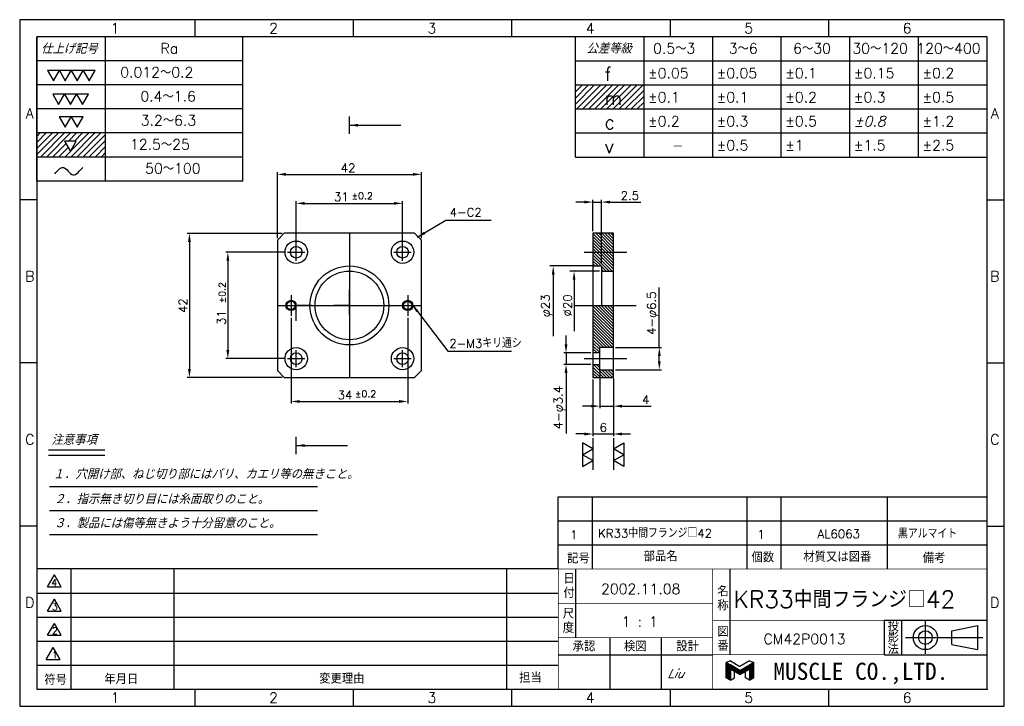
# Model space of a CAD drawing. Extents: x -109 to 595, y -21 to 266.
# Tile 6 of 6: x 308 to 595, y -20 to 180. Entities that reach past the tile are written whole.
import ezdxf
from ezdxf.enums import TextEntityAlignment as Align
from ezdxf.lldxf.tags import DXFTag

# ---------------------------------------------------------------- set-up
doc = ezdxf.new("R2010")
doc.units = 0
doc.header["$MEASUREMENT"] = 0
for name, color, linetype in [('1', 7, 'Continuous'), ('Center', 1, 'CENTER'), ('Dims', 6, 'Continuous'), ('Object', 7, 'Continuous')]:
    doc.layers.add(name, color=color, linetype=linetype)
doc.styles.add('Roman', font='scripts.shx', dxfattribs={"oblique": 10, "bigfont": 'bigfont.shx'})
doc.styles.get("Standard").update_dxf_attribs({"font": 'simplex.shx', "bigfont": 'BIGFONT.shx'})
tags = doc.linetypes.add('CENTER', pattern=[17.5, 13, -1.5, 1.5, -1.5]).pattern_tags.tags
tags[10:11] = [DXFTag(74, 4), DXFTag(75, 0), DXFTag(340, '0'), DXFTag(46, 1.0), DXFTag(50, 0.0), DXFTag(44, 0.0), DXFTag(45, 0.0)]
tags[8:9] = [DXFTag(74, 4), DXFTag(75, 0), DXFTag(340, '0'), DXFTag(46, 1.0), DXFTag(50, 0.0), DXFTag(44, 0.0), DXFTag(45, 0.0)]
tags[6:7] = [DXFTag(74, 4), DXFTag(75, 0), DXFTag(340, '0'), DXFTag(46, 1.0), DXFTag(50, 0.0), DXFTag(44, 0.0), DXFTag(45, 0.0)]
tags[4:5] = [DXFTag(74, 4), DXFTag(75, 0), DXFTag(340, '0'), DXFTag(46, 1.0), DXFTag(50, 0.0), DXFTag(44, 0.0), DXFTag(45, 0.0)]
tags = doc.linetypes.add('HIDDEN', pattern=[9.525, 6.35, -3.175]).pattern_tags.tags
tags[6:7] = [DXFTag(74, 4), DXFTag(75, 0), DXFTag(340, '0'), DXFTag(46, 1.0), DXFTag(50, 0.0), DXFTag(44, 0.0), DXFTag(45, 0.0)]
tags[4:5] = [DXFTag(74, 4), DXFTag(75, 0), DXFTag(340, '0'), DXFTag(46, 1.0), DXFTag(50, 0.0), DXFTag(44, 0.0), DXFTag(45, 0.0)]
doc.dimstyles.get("Standard").update_dxf_attribs({"dimtxt": 2.5, "dimasz": 2.5, "dimexe": 0.625, "dimexo": 0.625, "dimtad": 1, "dimdec": 3, "dimdsep": 46, "dimtxsty": 'Standard', "dimcen": 2.5, "dimazin": 2, "dimtfac": 1, "dimtdec": 3, "dimtmove": 0, "dimatfit": 3, "dimfxl": 1, "dimtolj": 1, "dimtzin": 0, "dimarcsym": 0})

# ---------------------------------------------------------------- blocks, each defined once
blk = doc.blocks.new('*D70')
at = {"layer": 'Defpoints', "color": 0}
for p in [(477.74, 126.78), (475.24, 117.68), (477.74, 108.18)]:
    blk.add_point(p, dxfattribs=at)
at = {"layer": 'Dims', "color": 0, "lineweight": -2}
for p, q in [((472.74, 126.78), (470.24, 126.78)), ((475.24, 118.31), (475.24, 127.41)), ((475.24, 126.78), (477.74, 126.78)), ((477.74, 108.81), (477.74, 127.41)), ((480.24, 126.78), (489.23, 126.78))]:
    blk.add_line(p, q, dxfattribs=at)
at = {"layer": 'Dims', "color": 0}
for points in [[(472.74, 127.2), (472.74, 126.37), (475.24, 126.78)], [(480.24, 127.2), (480.24, 126.37), (477.74, 126.78)]]:
    blk.add_solid(points, dxfattribs=at)
at = {"layer": 'Dims', "color": 0, "insert": (485.99, 128.66), "char_height": 2.5, "attachment_point": 5}
blk.add_mtext('\\A1;2.5', dxfattribs=at)
blk = doc.blocks.new('*D71')
at = {"layer": 'Defpoints', "color": 0}
for p in [(419.76, 126.42), (388.76, 112.18), (419.76, 112.18)]:
    blk.add_point(p, dxfattribs=at)
at = {"layer": 'Dims', "color": 0, "lineweight": -2}
for p, q in [((388.76, 112.81), (388.76, 127.04)), ((391.26, 126.42), (417.26, 126.42)), ((419.76, 112.81), (419.76, 127.04))]:
    blk.add_line(p, q, dxfattribs=at)
at = {"layer": 'Dims', "color": 0}
for points in [[(391.26, 126.83), (391.26, 126), (388.76, 126.42)], [(417.26, 126.83), (417.26, 126), (419.76, 126.42)]]:
    blk.add_solid(points, dxfattribs=at)
at = {"layer": 'Dims', "color": 0, "insert": (401.91, 128.29), "char_height": 2.5, "attachment_point": 5}
blk.add_mtext('\\A1;31', dxfattribs=at)
blk = doc.blocks.new('*D72')
at = {"layer": 'Defpoints', "color": 0}
for p in [(425.26, 134.86), (383.26, 115.68), (425.26, 115.68)]:
    blk.add_point(p, dxfattribs=at)
at = {"layer": 'Dims', "color": 0, "lineweight": -2}
for p, q in [((383.26, 116.31), (383.26, 135.49)), ((425.26, 116.31), (425.26, 135.49)), ((385.76, 134.86), (422.76, 134.86))]:
    blk.add_line(p, q, dxfattribs=at)
at = {"layer": 'Dims', "color": 0}
for points in [[(385.76, 135.28), (385.76, 134.45), (383.26, 134.86)], [(422.76, 135.28), (422.76, 134.45), (425.26, 134.86)]]:
    blk.add_solid(points, dxfattribs=at)
at = {"layer": 'Dims', "color": 0, "insert": (403.9, 136.74), "char_height": 2.5, "attachment_point": 5}
blk.add_mtext('\\A1;42', dxfattribs=at)
blk = doc.blocks.new('*D73')
at = {"layer": 'Defpoints', "color": 0}
for p in [(386.26, 112.18), (368.83, 81.18), (386.26, 81.18)]:
    blk.add_point(p, dxfattribs=at)
at = {"layer": 'Dims', "color": 0, "lineweight": -2}
for p, q in [((385.63, 112.18), (368.21, 112.18)), ((368.83, 109.68), (368.83, 83.68)), ((385.63, 81.18), (368.21, 81.18))]:
    blk.add_line(p, q, dxfattribs=at)
at = {"layer": 'Dims', "color": 0}
for points in [[(368.41, 109.68), (369.25, 109.68), (368.83, 112.18)], [(368.41, 83.68), (369.25, 83.68), (368.83, 81.18)]]:
    blk.add_solid(points, dxfattribs=at)
at = {"layer": 'Dims', "color": 0, "insert": (366.96, 93.13), "char_height": 2.5, "attachment_point": 5, "rotation": 90}
blk.add_mtext('\\A1;31', dxfattribs=at)
blk = doc.blocks.new('*D74')
at = {"layer": 'Defpoints', "color": 0}
for p in [(385.26, 117.68), (357.63, 75.68), (385.26, 75.68)]:
    blk.add_point(p, dxfattribs=at)
at = {"layer": 'Dims', "color": 0, "lineweight": -2}
for p, q in [((384.63, 117.68), (357.01, 117.68)), ((357.63, 115.18), (357.63, 78.18)), ((384.63, 75.68), (357.01, 75.68))]:
    blk.add_line(p, q, dxfattribs=at)
at = {"layer": 'Dims', "color": 0}
for points in [[(357.22, 115.18), (358.05, 115.18), (357.63, 117.68)], [(357.22, 78.18), (358.05, 78.18), (357.63, 75.68)]]:
    blk.add_solid(points, dxfattribs=at)
at = {"layer": 'Dims', "color": 0, "insert": (355.76, 96.62), "char_height": 2.5, "attachment_point": 5, "rotation": 90}
blk.add_mtext('\\A1;42', dxfattribs=at)
blk = doc.blocks.new('A$C76C73055')
at = {"layer": '1', "linetype": 'Continuous'}
for p, q in [((1.5, 7.02), (0, 6.39)), ((0, 0.87), (0, 6.39)), ((0, 6.39), (1.5, 5.52)), ((0, 6.19), (0.34, 6.19)), ((0, 5.99), (0.68, 5.99)), ((0, 5.79), (1.03, 5.79)), ((0, 5.59), (1.37, 5.59)), ((0, 5.39), (1.72, 5.39)), ((0, 5.19), (2.07, 5.19)), ((0, 4.99), (2.41, 4.99)), ((0, 4.79), (2.76, 4.79)), ((0, 4.59), (3.11, 4.59)), ((0, 4.39), (3.45, 4.39)), ((0, 4.19), (3.8, 4.19)), ((0, 3.99), (1.5, 3.99)), ((0, 3.79), (1.5, 3.79)), ((0, 3.59), (1.5, 3.59)), ((1.5, 7.02), (5, 5)), ((5, 3.5), (1.5, 5.52)), ((1.5, 4.02), (1.5, 0)), ((5, 2), (1.5, 4.02)), ((1.55, 3.99), (4.15, 3.99)), ((1.89, 3.79), (4.49, 3.79)), ((2.24, 3.59), (4.84, 3.59)), ((8.5, 7.02), (5, 5)), ((5, 3.5), (8.5, 5.52)), ((5, 2), (8.5, 4.02)), ((5.16, 3.59), (7.76, 3.59)), ((5.51, 3.79), (8.1, 3.79)), ((5.85, 3.99), (8.45, 3.99)), ((6.2, 4.19), (10, 4.19)), ((6.55, 4.39), (10, 4.39)), ((6.89, 4.59), (10, 4.59)), ((7.24, 4.79), (10, 4.79)), ((7.59, 4.99), (10, 4.99)), ((7.93, 5.19), (10, 5.19)), ((8.28, 5.39), (10, 5.39)), ((8.5, 7.02), (10, 6.39)), ((10, 6.39), (8.5, 5.52)), ((8.5, 4.02), (8.5, 0)), ((8.5, 3.99), (10, 3.99)), ((8.5, 3.79), (10, 3.79)), ((8.5, 3.59), (10, 3.59)), ((8.62, 5.59), (10, 5.59)), ((8.97, 5.79), (10, 5.79)), ((9.32, 5.99), (10, 5.99)), ((9.66, 6.19), (10, 6.19)), ((10, 0.87), (10, 6.39)), ((0, 3.39), (1.5, 3.39)), ((0, 3.19), (1.5, 3.19)), ((0, 2.99), (1.5, 2.99)), ((0, 2.79), (1.5, 2.79)), ((0, 2.59), (1.5, 2.59)), ((0, 2.39), (1.5, 2.39)), ((0, 2.19), (1.5, 2.19)), ((0, 1.99), (1.5, 1.99)), ((0, 1.79), (1.5, 1.79)), ((0, 1.59), (1.5, 1.59)), ((0, 1.39), (1.5, 1.39)), ((0, 1.19), (1.5, 1.19)), ((0, 0.99), (1.5, 0.99)), ((1.5, 0), (0, 0.87)), ((0.13, 0.79), (1.5, 0.79)), ((0.47, 0.59), (1.5, 0.59)), ((0.82, 0.39), (1.5, 0.39)), ((1.17, 0.19), (1.5, 0.19)), ((1.5, 0), (3, 0.87)), ((2.59, 3.39), (7.41, 3.39)), ((2.93, 3.19), (7.07, 3.19)), ((3, 0.87), (3, 3.16)), ((3.28, 2.99), (6.72, 2.99)), ((3.63, 2.79), (6.37, 2.79)), ((3.97, 2.59), (6.03, 2.59)), ((4.32, 2.39), (5.68, 2.39)), ((4.67, 2.19), (5.33, 2.19)), ((7, 0.87), (7, 3.16)), ((8.5, 0), (7, 0.87)), ((8.5, 3.39), (10, 3.39)), ((8.5, 3.19), (10, 3.19)), ((8.5, 2.99), (10, 2.99)), ((8.5, 2.79), (10, 2.79)), ((8.5, 2.59), (10, 2.59)), ((8.5, 2.39), (10, 2.39)), ((8.5, 2.19), (10, 2.19)), ((8.5, 1.99), (10, 1.99)), ((8.5, 1.79), (10, 1.79)), ((8.5, 1.59), (10, 1.59)), ((8.5, 1.39), (10, 1.39)), ((8.5, 1.19), (10, 1.19)), ((8.5, 0.99), (10, 0.99)), ((8.5, 0), (10, 0.87)), ((8.5, 0.79), (9.87, 0.79)), ((8.5, 0.59), (9.53, 0.59)), ((8.5, 0.39), (9.18, 0.39)), ((8.5, 0.19), (8.83, 0.19))]:
    blk.add_line(p, q, dxfattribs=at)
blk = doc.blocks.new('*D75')
at = {"layer": 'Defpoints', "color": 0}
for p in [(475.24, 82.88), (467.41, 79.48), (475.24, 79.48)]:
    blk.add_point(p, dxfattribs=at)
at = {"layer": 'Dims', "color": 0, "lineweight": -2}
for p, q in [((467.41, 85.38), (467.41, 87.88)), ((474.62, 82.88), (466.79, 82.88)), ((467.41, 82.88), (467.41, 79.48)), ((474.62, 79.48), (466.79, 79.48)), ((467.41, 76.98), (467.41, 59.4))]:
    blk.add_line(p, q, dxfattribs=at)
at = {"layer": 'Dims', "color": 0}
for points in [[(466.99, 85.38), (467.83, 85.38), (467.41, 82.88)], [(466.99, 76.98), (467.83, 76.98), (467.41, 79.48)]]:
    blk.add_solid(points, dxfattribs=at)
at = {"layer": 'Dims', "color": 0, "insert": (465.54, 66.94), "char_height": 2.5, "attachment_point": 5, "rotation": 90}
blk.add_mtext('\\A1;4-φ3.4', dxfattribs=at)
blk = doc.blocks.new('*D76')
at = {"layer": 'Defpoints', "color": 0}
for p in [(481.24, 84.43), (481.24, 77.93), (494.6, 77.93)]:
    blk.add_point(p, dxfattribs=at)
at = {"layer": 'Dims', "color": 0, "lineweight": -2}
for p, q in [((494.6, 84.43), (494.6, 101.9)), ((481.87, 84.43), (495.23, 84.43)), ((494.6, 80.43), (494.6, 81.93)), ((481.87, 77.93), (495.23, 77.93))]:
    blk.add_line(p, q, dxfattribs=at)
at = {"layer": 'Dims', "color": 0}
for points in [[(494.19, 81.93), (495.02, 81.93), (494.6, 84.43)], [(494.19, 80.43), (495.02, 80.43), (494.6, 77.93)]]:
    blk.add_solid(points, dxfattribs=at)
at = {"layer": 'Dims', "color": 0, "insert": (492.73, 94.42), "char_height": 2.5, "attachment_point": 5, "rotation": 90}
blk.add_mtext('\\A1;4-φ6.5', dxfattribs=at)
blk = doc.blocks.new('*D77')
at = {"layer": 'Defpoints', "color": 0}
for p in [(475.24, 75.68), (481.24, 76.04), (481.24, 59.23)]:
    blk.add_point(p, dxfattribs=at)
at = {"layer": 'Dims', "color": 0, "lineweight": -2}
for p, q in [((475.24, 75.06), (475.24, 58.61)), ((481.24, 75.42), (481.24, 58.61)), ((472.74, 59.23), (470.24, 59.23)), ((475.24, 59.23), (481.24, 59.23)), ((483.74, 59.23), (486.24, 59.23))]:
    blk.add_line(p, q, dxfattribs=at)
at = {"layer": 'Dims', "color": 0}
for points in [[(472.74, 59.65), (472.74, 58.81), (475.24, 59.23)], [(483.74, 59.65), (483.74, 58.81), (481.24, 59.23)]]:
    blk.add_solid(points, dxfattribs=at)
at = {"layer": 'Dims', "color": 0, "insert": (478.24, 61.11), "char_height": 2.5, "attachment_point": 5}
blk.add_mtext('\\A1;6', dxfattribs=at)
blk = doc.blocks.new('*D78')
at = {"layer": 'Defpoints', "color": 0}
for p in [(477.24, 78.18), (481.24, 76.04), (477.24, 67.34)]:
    blk.add_point(p, dxfattribs=at)
at = {"layer": 'Dims', "color": 0, "lineweight": -2}
for p, q in [((477.24, 77.56), (477.24, 66.72)), ((481.24, 75.42), (481.24, 66.72)), ((474.74, 67.34), (472.24, 67.34)), ((477.24, 67.34), (481.24, 67.34)), ((483.74, 67.34), (492.2, 67.34))]:
    blk.add_line(p, q, dxfattribs=at)
at = {"layer": 'Dims', "color": 0}
for points in [[(474.74, 67.76), (474.74, 66.92), (477.24, 67.34)], [(483.74, 67.76), (483.74, 66.92), (481.24, 67.34)]]:
    blk.add_solid(points, dxfattribs=at)
at = {"layer": 'Dims', "color": 0, "insert": (490.68, 69.22), "char_height": 2.5, "attachment_point": 5}
blk.add_mtext('\\A1;4', dxfattribs=at)
blk = doc.blocks.new('*D79')
at = {"layer": 'Defpoints', "color": 0}
for p in [(387.26, 93.66), (421.26, 93.66), (421.26, 68.71)]:
    blk.add_point(p, dxfattribs=at)
at = {"layer": 'Dims', "color": 0, "lineweight": -2}
for p, q in [((387.26, 93.04), (387.26, 68.08)), ((421.26, 93.04), (421.26, 68.08)), ((389.76, 68.71), (418.76, 68.71))]:
    blk.add_line(p, q, dxfattribs=at)
at = {"layer": 'Dims', "color": 0}
for points in [[(389.76, 69.12), (389.76, 68.29), (387.26, 68.71)], [(418.76, 69.12), (418.76, 68.29), (421.26, 68.71)]]:
    blk.add_solid(points, dxfattribs=at)
at = {"layer": 'Dims', "color": 0, "insert": (402.97, 70.58), "char_height": 2.5, "attachment_point": 5}
blk.add_mtext('\\A1;34', dxfattribs=at)

msp = doc.modelspace()

# ---------------------------------------------------------------- hatches: boundary and pattern name
at = {"layer": 'Object'}
h = msp.add_hatch(dxfattribs=at)
h.set_pattern_fill('ANSI31', color=256, scale=10, style=0)
h.set_pattern_definition([(45, (-294.2931, -11.6156), (-0.8838835, 0.8838835), [])])
h.paths.add_polyline_path([(470.1562, 160.9113), (470.1562, 153.9113), (490.1562, 153.9113), (490.1562, 160.9113)])
h.paths.add_polyline_path([(477.9473, 154.4023), (483.4711, 154.4023), (483.4711, 158.4023), (477.9473, 158.4023)], flags=24)
h = msp.add_hatch(dxfattribs=at)
h.set_pattern_fill('ANSI31', color=256, scale=10, style=0)
h.set_pattern_definition([(45, (251.3151, 241.4222), (-0.883883, 0.883883), [])])
h.paths.add_polyline_path([(333.1562, 139.9113), (333.1562, 146.9113), (313.1562, 146.9113), (313.1562, 139.9113)])
h.paths.add_polyline_path([(324.6625, 144.5525), (322.9305, 141.5525), (321.1984, 144.5525)], flags=16)
h = msp.add_hatch(dxfattribs=at)
h.set_pattern_fill('ANSI31', color=256, scale=5, style=0)
h.set_pattern_definition([(315, (353.76465, 157.7977), (-0.4419417, -0.4419417), [])])
h.paths.add_polyline_path([(481.2442, 77.9331), (481.2442, 75.6831), (475.2442, 75.6831), (475.2442, 79.4331), (477.2442, 79.4331), (477.2442, 77.9331)])
h.paths.add_polyline_path([(475.2442, 96.6831), (481.2442, 96.6831), (481.2442, 84.4331), (477.2442, 84.4331), (477.2442, 82.9331), (475.2442, 82.9331)])
h.paths.add_polyline_path([(477.7442, 108.1831), (475.2442, 108.1831), (475.2442, 112.1831), (481.2442, 112.1831), (481.2442, 106.6831), (477.7442, 106.6831)])
h.paths.add_polyline_path([(475.2442, 112.1831), (475.2442, 117.6831), (481.2442, 117.6831), (481.2442, 112.1831)])

# ---------------------------------------------------------------- linework, layer by layer
at = {"layer": 'Center'}
for p, q in [((404.2585, 117.6831), (404.2585, 75.6831)), ((386.2585, 112.1831), (391.2585, 112.1831)), ((388.7585, 109.6831), (388.7585, 114.6831)), ((417.2585, 112.1831), (422.2585, 112.1831)), ((419.7585, 109.6831), (419.7585, 114.6831)), ((472.6764, 112.1831), (485.1348, 112.1831)), ((387.2582, 99.7035), (387.2582, 93.6634)), ((421.2584, 99.7035), (421.2584, 93.6634)), ((383.2585, 96.6831), (425.2585, 96.6831)), ((404.2585, 94.1831), (404.2585, 96.6831)), ((469.7521, 96.6831), (487.8455, 96.6831)), ((388.7585, 78.6831), (388.7585, 83.6831)), ((419.7585, 78.6831), (419.7585, 83.6831)), ((386.2585, 81.1831), (391.2585, 81.1831)), ((417.2585, 81.1831), (422.2585, 81.1831)), ((472.6764, 81.1831), (485.1348, 81.1831)), ((572.15, -4.8387), (572.15, 4.6613))]:
    msp.add_line(p, q, dxfattribs=at)
at = {"layer": 'Center', "ltscale": 0.5}
msp.add_line((566.4, -0.0887), (588.8658, -0.0887), dxfattribs=at)
at = {"layer": 'Dims'}
for p, q in [((475.2442, 108.1831), (462.6718, 108.1831)), ((477.1192, 106.6831), (468.5021, 106.6831)), ((463.6718, 105.6831), (463.6718, 87.6831)), ((469.7521, 104.1831), (469.7521, 89.1831)), ((475.2442, 57.9814), (475.2442, 48.7544)), ((481.2442, 57.9814), (481.2442, 48.7544))]:
    msp.add_line(p, q, dxfattribs=at)
msp.add_lwpolyline([(308.1562, -20.0887), (595.1562, -20.0887), (595.1562, 179.9113), (308.1562, 179.9113)], close=True, dxfattribs=at)
at = {"layer": 'Dims', "linetype": 'HIDDEN', "ltscale": 2}
msp.add_circle((388.7585, 112.1831), 3.25, dxfattribs=at)
at = {"layer": 'Dims', "linetype": 'HIDDEN'}
for centre, radius in [((419.7585, 112.1831), 3.25), ((387.2582, 96.6834), 1.5), ((421.2584, 96.6834), 1.5), ((388.7585, 81.1831), 3.25), ((419.7585, 81.1831), 3.25)]:
    msp.add_circle(centre, radius, dxfattribs=at)
at = {"layer": 'Dims'}
for points in [[(463.2552, 105.6831), (464.0885, 105.6831), (463.6718, 108.1831)], [(469.3355, 104.1831), (470.1688, 104.1831), (469.7521, 106.6831)]]:
    msp.add_solid(points, dxfattribs=at)
at = {"layer": 'Object'}
for p, q in [((359.3222, 174.9113), (359.3222, 179.9113)), ((405.4882, 174.9113), (405.4882, 179.9113)), ((451.6562, 174.9113), (451.6562, 179.9113)), ((497.8202, 174.9113), (497.8202, 179.9113)), ((543.9862, 174.9113), (543.9862, 179.9113)), ((313.1562, 132.9113), (313.1562, 174.9113)), ((333.1562, 132.9113), (333.1562, 174.9113)), ((373.1562, 132.9113), (373.1562, 174.9113)), ((470.1562, 139.9113), (470.1562, 174.9113)), ((490.1562, 139.9113), (490.1562, 174.9113)), ((510.1562, 139.9113), (510.1562, 174.9113)), ((530.1562, 139.9113), (530.1562, 174.9113)), ((550.1562, 139.9113), (550.1562, 174.9113)), ((570.1562, 139.9113), (570.1562, 174.9113)), ((590.1562, 139.9113), (590.1562, 174.9113)), ((373.1562, 167.9113), (313.1562, 167.9113)), ((470.1562, 167.9113), (590.1562, 167.9113)), ((373.1562, 160.9113), (313.1562, 160.9113)), ((470.1562, 160.9113), (590.1562, 160.9113)), ((373.1562, 153.9113), (313.1562, 153.9113)), ((470.1562, 153.9113), (590.1562, 153.9113)), ((404.2585, 146.6707), (404.2585, 151.6707)), ((373.1562, 146.9113), (313.1562, 146.9113)), ((470.1562, 146.9113), (590.1562, 146.9113)), ((373.1562, 139.9113), (313.1562, 139.9113)), ((470.1562, 139.9113), (590.1562, 139.9113)), ((373.1562, 132.9113), (313.1562, 132.9113)), ((313.1562, 127.4113), (308.1562, 127.4113)), ((590.1562, 127.4113), (595.1562, 127.4113)), ((475.2442, 117.6831), (475.2442, 75.6831)), ((481.2442, 117.6831), (475.2442, 117.6831)), ((481.2442, 75.6831), (481.2442, 117.6831)), ((475.2442, 108.1831), (477.7442, 108.1831)), ((477.7442, 108.1831), (477.7442, 96.6831)), ((477.7442, 106.6831), (481.2442, 106.6831)), ((404.2585, 96.6831), (404.2585, 101.1831)), ((388.7585, 92.1831), (388.7585, 96.6831)), ((393.2585, 96.6831), (388.7585, 96.6831)), ((404.2585, 96.6831), (399.7585, 96.6831)), ((477.2442, 77.9331), (477.2442, 84.4331)), ((481.2442, 84.4331), (477.2442, 84.4331)), ((475.2442, 82.9331), (477.2442, 82.9331)), ((313.1562, 79.9113), (308.1562, 79.9113)), ((475.2442, 79.4331), (477.2442, 79.4331)), ((477.2442, 77.9331), (481.2442, 77.9331)), ((590.1562, 79.9113), (595.1562, 79.9113)), ((475.2442, 75.6831), (481.2442, 75.6831)), ((388.7585, 53.3718), (388.7585, 58.3718)), ((313.1562, 32.4113), (308.1562, 32.4113)), ((590.1562, 32.4113), (595.1562, 32.4113)), ((316.2676, 14.7436), (318.2676, 18.2077)), ((320.2676, 14.7436), (318.2676, 18.2077)), ((316.2676, 14.7436), (320.2676, 14.7436)), ((316.2676, 7.6052), (318.2676, 11.0693)), ((320.2676, 7.6052), (318.2676, 11.0693)), ((316.2676, 7.6052), (320.2676, 7.6052)), ((316.2676, 0.5839), (318.2676, 4.048)), ((320.2676, 0.5839), (318.2676, 4.048)), ((316.2676, 0.5839), (320.2676, 0.5839)), ((315.9163, -6.4375), (317.9163, -2.9734)), ((319.9163, -6.4375), (317.9163, -2.9734)), ((315.9163, -6.4375), (319.9163, -6.4375)), ((359.3222, -20.0887), (359.3222, -15.0887)), ((405.4882, -20.0887), (405.4882, -15.0887)), ((451.6562, -20.0887), (451.6562, -15.0887)), ((497.8202, -20.0887), (497.8202, -15.0887)), ((543.9862, -20.0887), (543.9862, -15.0887))]:
    msp.add_line(p, q, dxfattribs=at)
at = {"layer": 'Object', "ltscale": 2}
for p, q in [((316.536, 54.5938), (332.926, 54.5938)), ((316.536, 53.0938), (332.926, 53.0938)), ((316.8287, 43.9464), (394.9741, 43.9464)), ((316.8287, 36.9302), (394.9741, 36.9302)), ((316.8287, 29.9139), (394.9741, 29.9139))]:
    msp.add_line(p, q, dxfattribs=at)
at = {"layer": 'Object', "ltscale": 10}
for p, q in [((465.1562, 19.9113), (465.1562, 40.9113)), ((465.1562, 40.9113), (590.1562, 40.9113)), ((475.1562, 19.9113), (475.1562, 40.9113)), ((520.1562, 19.9113), (520.1562, 40.9113)), ((530.1562, 19.9113), (530.1562, 40.9113)), ((561.1562, 19.9113), (561.1562, 40.9113)), ((465.1562, 33.9113), (590.1562, 33.9113)), ((465.1562, 26.9113), (590.1562, 26.9113)), ((465.1562, 19.9113), (313.1562, 19.9113)), ((323.1562, -15.0887), (323.1562, 19.9113)), ((353.1562, -15.0887), (353.1562, 19.9113)), ((450.1562, -15.0887), (450.1562, 19.9113)), ((470.1562, 19.9113), (470.1562, -0.0887)), ((515.1562, 19.9113), (515.1562, -5.0887)), ((313.1562, 12.9113), (465.1562, 12.9113)), ((313.1562, 5.9113), (465.1562, 5.9113)), ((560.1562, 4.9113), (560.1562, -5.0887)), ((565.1562, 4.9113), (565.1562, -5.0887)), ((313.1562, -1.0887), (465.1562, -1.0887)), ((480.1562, -0.0887), (480.1562, -15.0887)), ((495.1562, -0.0887), (495.1562, -15.0887)), ((465.1562, -5.0887), (510.1562, -5.0887)), ((313.1562, -8.0887), (465.1562, -8.0887))]:
    msp.add_line(p, q, dxfattribs=at)
at = {"layer": 'Object', "ltscale": 0.5}
for p, q in [((579.8896, 1.9113), (587.3896, 3.4113)), ((587.3896, 3.4113), (587.3896, -3.5887)), ((579.8896, -2.0887), (579.8896, 1.9113)), ((579.8896, -2.0887), (587.3896, -3.5887))]:
    msp.add_line(p, q, dxfattribs=at)
at = {"layer": 'Object'}
for points in [[(313.1562, -15.0887), (590.1562, -15.0887), (590.1562, 174.9113), (313.1562, 174.9113)], [(317.9847, 162.1033), (319.7168, 165.1033), (316.2527, 165.1033)], [(321.4488, 162.1033), (323.1809, 165.1033), (319.7168, 165.1033)], [(324.9129, 162.1033), (326.645, 165.1033), (323.1809, 165.1033)], [(328.377, 162.1033), (330.1091, 165.1033), (326.645, 165.1033)], [(319.5062, 155.1784), (321.2382, 158.1784), (317.7741, 158.1784)], [(322.9703, 155.1784), (324.7023, 158.1784), (321.2382, 158.1784)], [(326.4344, 155.1784), (328.1664, 158.1784), (324.7023, 158.1784)], [(321.4311, 148.6022), (323.1631, 151.6022), (319.699, 151.6022)], [(324.8952, 148.6022), (326.6272, 151.6022), (323.1631, 151.6022)], [(322.9305, 141.5525), (324.6625, 144.5525), (321.1984, 144.5525)], [(475.2442, 54.9395), (472.2442, 56.6716), (472.2442, 53.2075)], [(481.2442, 54.9395), (484.2442, 56.6716), (484.2442, 53.2075)], [(475.2442, 51.4754), (472.2442, 53.2075), (472.2442, 49.7434)], [(481.2442, 51.4754), (484.2442, 53.2075), (484.2442, 49.7434)]]:
    msp.add_lwpolyline(points, close=True, dxfattribs=at)
at = {"layer": 'Object', "linetype": 'Continuous'}
msp.add_lwpolyline([(383.2585, 115.6831), (383.2585, 77.6831), (385.2585, 75.6831), (423.2585, 75.6831), (425.2585, 77.6831), (425.2585, 115.6831), (423.2585, 117.6831), (385.2585, 117.6831)], close=True, dxfattribs=at)
at = {"layer": 'Object', "ltscale": 10, "const_width": 0.2}
for points in [[(590.1562, 19.9113), (465.1562, 19.9113), (465.1562, -15.0887)], [(510.1562, 19.9113), (510.1562, -15.0887)], [(465.1562, 9.9113), (510.1562, 9.9113)], [(510.1562, 4.9113), (590.1562, 4.9113)], [(465.1562, -0.0887), (510.1562, -0.0887)], [(510.1562, -5.0887), (590.1562, -5.0887)]]:
    msp.add_lwpolyline(points, dxfattribs=at)
at = {"layer": 'Object', "ltscale": 10}
msp.add_lwpolyline([(560.1562, -5.0887), (590.1562, -5.0887), (590.1562, 4.9113), (560.1562, 4.9113)], close=True, dxfattribs=at)
at = {"layer": 'Object'}
for centre, radius in [((388.7585, 112.1831), 1.7), ((419.7585, 112.1831), 1.7), ((404.2585, 96.6831), 11.5), ((404.2585, 96.6831), 10), ((387.2582, 96.6834), 1.2), ((421.2584, 96.6834), 1.2), ((388.7585, 81.1831), 1.7), ((419.7585, 81.1831), 1.7)]:
    msp.add_circle(centre, radius, dxfattribs=at)
at = {"layer": 'Object', "ltscale": 0.5}
for radius in [3.5, 2]:
    msp.add_circle((572.15, -0.0887), radius, dxfattribs=at)
at = {"layer": 'Object'}
msp.add_open_spline([(318.3949, 135.0492), (319.0721, 135.8303), (321.1247, 138.3737), (323.6275, 132.9692), (325.6999, 136.0673), (326.5949, 136.8904)], degree=3, knots=[0, 0, 0, 0, 3.10128456, 6.65491313, 10.30267742, 10.30267742, 10.30267742, 10.30267742], dxfattribs=at)
msp.add_point((590.1562, -15.0887), dxfattribs=at)

# ---------------------------------------------------------------- block references
at = {"layer": 'Object', "ltscale": 10, "xscale": 0.7999999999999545, "yscale": 0.8000000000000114, "zscale": 0.8}
msp.add_blockref('A$C76C73055', (514.1014, -12.4515), dxfattribs=at)

# ---------------------------------------------------------------- texts
at = {"layer": 'Dims'}
for s, height, p in [('%%p0.2', 2, (404.9157, 127.5992)), ('2-M3キリ通シ', 2.5, (433.3641, 84.3646)), ('%%p0.2', 2, (405.8983, 69.9222))]:
    msp.add_text(s, height=height, dxfattribs=at).set_placement(p)
msp.add_text('%%p0.2', height=2, rotation=90, dxfattribs=at).set_placement((368.1715, 97.303))
at = {"layer": 'Dims', "insert": (433.5001, 125.0618), "char_height": 2.5, "attachment_point": 1}
msp.add_mtext('4-C2', dxfattribs=at)
at = {"layer": 'Dims', "char_height": 2.5, "attachment_point": 5, "rotation": 90}
for s, insert in [('\\A1;φ23', (461.7968, 96.5557)), ('\\A1;%%C20', (467.8771, 96.6831))]:
    msp.add_mtext(s, dxfattribs=dict(at, insert=insert))
at = {"layer": 'Object'}
for s, p in [('1', (335.9778, 175.9113)), ('2', (382.1438, 175.9113)), ('3', (428.3118, 175.9113)), ('4', (474.4758, 175.9113)), ('5', (520.6418, 175.9113)), ('6', (566.8118, 175.9113)), ('A', (311.1033, 151.1613)), ('A', (592.395, 151.1613)), ('B', (311.1033, 103.6613)), ('B', (592.395, 103.6613)), ('C', (311.1033, 56.1613)), ('C', (592.395, 56.1613)), ('D', (311.1033, 8.6613)), ('D', (592.395, 8.6613)), ('1', (335.9778, -19.0887)), ('2', (382.1438, -19.0887)), ('3', (428.3118, -19.0887)), ('4', (474.4758, -19.0887)), ('5', (520.6418, -19.0887)), ('6', (566.8118, -19.0887))]:
    msp.add_text(s, height=3, dxfattribs=at).set_placement(p, align=Align.CENTER)
at = {"layer": 'Object', "style": 'Roman'}
for s, p in [('仕上げ記号', (314.3554, 169.986)), ('公差等級', (473.3334, 170.0612)), ('%%p0.8', (551.2892, 148.842)), ('注意事項', (317.3449, 56.0613)), ('１．穴開け部、ねじ切り部にはバリ、カエリ等の無きこと。', (317.7613, 46.0722)), ('２．指示無き切り目には糸面取りのこと。', (318.1047, 38.7951)), ('３．製品には傷等無きよう十分留意のこと。', (318.1047, 31.7788))]:
    msp.add_text(s, height=3, dxfattribs=at).set_placement(p)
at = {"layer": 'Object'}
for s, height, p in [('Ra', 3, (349.214, 170.0612)), ('0.5～3', 3, (492.7883, 170.0612)), ('3～6', 3, (514.8325, 170.0612)), ('6～30', 3, (533.606, 170.0612)), ('30～120', 3, (550.8804, 170.0612)), ('120～400', 3, (569.5176, 170.0612)), ('f', 4, (478.614, 162.069)), ('0.012～0.2', 3, (337.4738, 163.0894)), ('%%p0.05', 3, (491.2892, 162.842)), ('%%p0.05', 3, (511.2892, 162.842)), ('%%p0.1', 3, (531.2892, 162.842)), ('%%p0.15', 3, (551.2892, 162.842)), ('%%p0.2', 3, (571.2892, 162.842)), ('0.4～1.6', 3, (343.3439, 156.0894)), ('m', 4, (478.614, 155.069)), ('%%p0.1', 3, (491.2892, 155.842)), ('%%p0.1', 3, (511.2892, 155.842)), ('%%p0.2', 3, (531.2892, 155.842)), ('%%p0.3', 3, (551.2892, 155.842)), ('%%p0.5', 3, (571.2892, 155.842)), ('3.2～6.3', 3, (343.4357, 149.0894)), ('%%p0.2', 3, (491.2892, 148.842)), ('%%p0.3', 3, (511.2892, 148.842)), ('%%p0.5', 3, (531.2892, 148.842)), ('%%p1.2', 3, (571.2892, 148.842)), ('c', 4, (478.614, 148.069)), ('12.5～25', 3, (340.3172, 142.0894)), ('v', 4, (478.614, 141.069)), ('%%p0.5', 3, (511.2892, 141.842)), ('%%p1', 3, (531.2892, 141.842)), ('%%p1.5', 3, (551.2892, 141.842)), ('%%p2.5', 3, (571.2892, 141.842)), ('－', 3, (498.3758, 141.4866)), ('50～100', 3, (344.7197, 135.0894)), ('KR33中間フランジ□42', 2.5, (476.7655, 29.0464)), ('黒アルマイト', 2.5, (564.1566, 28.8759)), ('1', 2.5, (468.5931, 28.6077)), ('1', 2.5, (523.1679, 28.6819)), ('AL6063', 2.5, (540.7397, 28.8759)), ('記号', 3, (467.7336, 21.5212)), ('部品名', 3, (490.0227, 22.1577)), ('個数', 3, (521.4608, 21.8394)), ('材質又は図番', 3, (536.5916, 21.9986)), ('備考', 3, (571.3781, 21.6803)), ('日', 3, (466.6191, 15.6335)), ('付', 3, (466.6191, 11.4962)), ('2002.11.08', 3, (477.6045, 12.6101)), ('名', 3, (511.5158, 11.9736)), ('KR33中間フランジ□42', 5, (516.2127, 8.5649)), ('尺', 3, (466.4599, 5.4494)), ('称', 3, (511.5158, 7.8363)), ('1 : 1', 3, (483.6544, 3.0625)), ('度', 3, (466.4599, 1.3121)), ('図', 3, (511.5158, 0.1982)), ('CM42P0013', 3, (524.9857, -1.9868)), ('承認', 3, (469.3257, -4.0982)), ('検図', 3, (484.2912, -4.0982)), ('設計', 3, (499.5752, -4.0982)), ('番', 3, (511.5158, -3.9391)), ('符号', 3, (315.3377, -13.8327)), ('年月日', 3, (332.8276, -13.6246)), ('変更理由', 3, (395.4496, -13.4726)), ('担当', 3, (453.7408, -13.2084))]:
    msp.add_text(s, height=height, dxfattribs=at).set_placement(p)
at = {"layer": 'Object', "ltscale": 10}
for s, height, p in [('4', 2, (317.3562, 14.9113)), ('3', 2, (317.5562, 7.9113)), ('2', 2, (317.5562, 0.9113)), ('投', 3, (561.13, 1.794)), ('影', 3, (561.13, -1.506)), ('法', 3, (561.13, -4.906)), ('1', 2, (317.5562, -6.0887))]:
    msp.add_text(s, height=height, dxfattribs=at).set_placement(p)
at = {"layer": 'Object', "ltscale": 0.5, "style": 'Roman', "oblique": 10}
msp.add_text('Liu', height=2.5, dxfattribs=at).set_placement((496.9722, -11.7914))
at = {"layer": 'Object', "ltscale": 10, "insert": (527.8342, -7.3942), "char_height": 5, "width": 61.8205, "attachment_point": 1}
msp.add_mtext('\\fＭＳ ゴシック|b0|i0|c128|p49;MUSCLE CO.,LTD.', dxfattribs=at)

# ---------------------------------------------------------------- dimensions: what is measured, and where the dimension line sits
at = {"layer": 'Dims'}
for base, p1, p2, picture, middle in [((425.2585, 134.8643), (383.2585, 115.6831), (425.2585, 115.6831), '*D72', (403.9004, 134.8643)), ((419.7585, 126.4177), (388.7585, 112.1831), (419.7585, 112.1831), '*D71', (401.9106, 126.4177)), ((477.7442, 126.7839), (475.2442, 117.6831), (477.7442, 108.1831), '*D70', (485.9883, 126.7839)), ((421.2584, 68.7077), (387.2582, 93.6634), (421.2584, 93.6634), '*D79', (402.9654, 68.7077)), ((477.2442, 67.3415), (481.2442, 76.0403), (477.2442, 78.1831), '*D78', (490.6787, 67.3415)), ((481.2442, 59.2314), (475.2442, 75.6831), (481.2442, 76.0403), '*D77', (478.2442, 61.1064))]:
    dim = msp.add_linear_dim(base=base, p1=p1, p2=p2, dimstyle='Standard', dxfattribs=at)
    dim.commit()
    dim.dimension.update_dxf_attribs({"geometry": picture, "text_midpoint": middle})
for base, p1, p2, picture, middle in [((357.6317, 75.6831), (385.2585, 117.6831), (385.2585, 75.6831), '*D74', (357.6317, 96.6226)), ((368.8315, 81.1831), (386.2585, 112.1831), (386.2585, 81.1831), '*D73', (368.8315, 93.1282))]:
    dim = msp.add_linear_dim(base=base, p1=p1, p2=p2, angle=90, dimstyle='Standard', dxfattribs=at)
    dim.commit()
    dim.dimension.update_dxf_attribs({"geometry": picture, "text_midpoint": middle})
for base, p1, p2, text, picture, middle in [((494.6046, 77.9331), (481.2442, 84.4331), (481.2442, 77.9331), '4-ƒÓ6.5', '*D76', (494.6046, 94.4153)), ((467.4107, 79.4831), (475.2442, 82.8831), (475.2442, 79.4831), '4-ƒÓ3.4', '*D75', (467.4107, 66.9415))]:
    dim = msp.add_linear_dim(base=base, p1=p1, p2=p2, angle=90, text=text, dimstyle='Standard', dxfattribs=at)
    dim.commit()
    dim.dimension.update_dxf_attribs({"geometry": picture, "text_midpoint": middle})

# ---------------------------------------------------------------- leaders
for points in [[(424.0394, 116.5307), (432.3282, 121.5647), (445.6065, 121.5647)], [(422.5584, 96.9448), (432.9914, 83.3122), (451.519, 83.3122)]]:
    msp.add_leader(points, dimstyle='Standard', override={"dimgap": 0.625, "dimtad": 0}, dxfattribs=at)
at = {"layer": 'Object'}
for points in [[(404.2585, 149.1707), (419.2166, 149.1707)], [(388.7585, 55.8718), (403.7166, 55.8718)]]:
    msp.add_leader(points, dimstyle='Standard', override={"dimgap": 0.625, "dimtad": 0}, dxfattribs=at)

doc.saveas('drawing.dxf')
